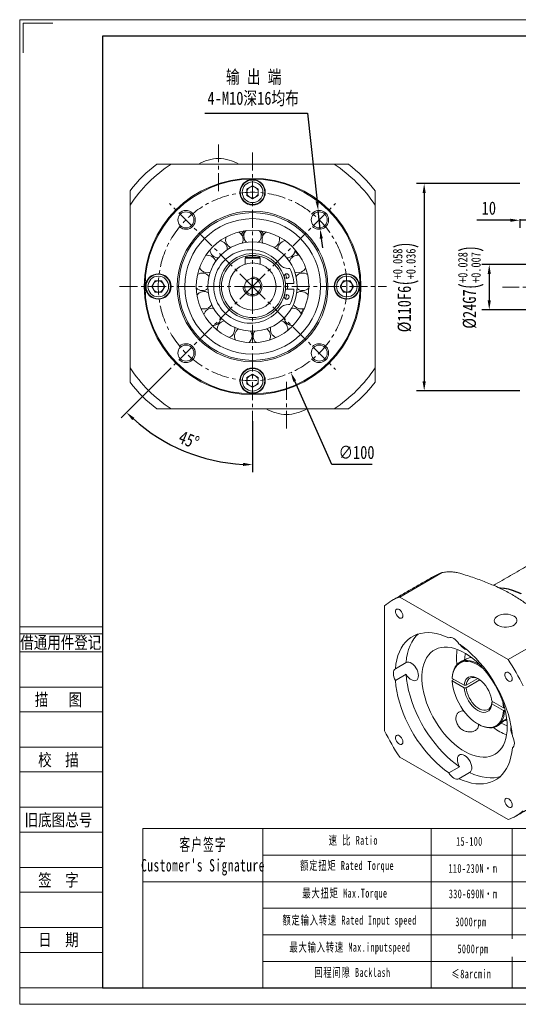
# Model space of a CAD drawing. Header units: millimetres. Extents: x 69 to 808, y 52 to 575.
# Tile 1 of 3: x 69 to 334, y 52 to 575. Entities that reach past the tile are written whole.
import ezdxf
from ezdxf.enums import TextEntityAlignment as Align

# ---------------------------------------------------------------- set-up
doc = ezdxf.new("R2010")
doc.units = ezdxf.units.MM
doc.header["$LTSCALE"] = 1.5
doc.header["$PDSIZE"] = -1
doc.linetypes.add('CENTER', pattern=[10.16, 6.35, -1.27, 1.27, -1.27])
doc.layers.get('0').update_dxf_attribs({"lineweight": 18})
doc.layers.get('Defpoints').update_dxf_attribs({"lineweight": 18})
for name, color, linetype, lineweight in [('2细线层', 4, 'Continuous', 18), ('3中心线层', 1, 'CENTER', 18), ('6文字层', 3, 'Continuous', 18), ('7标注层', 4, 'Continuous', 18), ('SLD-0', 7, 'Continuous', 18)]:
    doc.layers.add(name, color=color, linetype=linetype, lineweight=lineweight)
doc.styles.add('PC_TEXTSTYLE', font='txt', dxfattribs={"width": 0.8})
doc.styles.add('TH_GBDIM', font='txt', dxfattribs={"width": 0.8})
doc.styles.add('宋体', font='txt', dxfattribs={"width": 0.8})
doc.styles.add('标准', font='txt', dxfattribs={"width": 0.667})
doc.dimstyles.new('TH_GBDIM', dxfattribs={"dimscale": 2, "dimtxt": 3.5, "dimasz": 2.5, "dimexe": 2, "dimexo": 0, "dimgap": 1.5, "dimtad": 1, "dimdec": 1, "dimdsep": 46, "dimtxsty": 'TH_GBDIM', "dimcen": 2.5, "dimdle": 5, "dimclrd": 4, "dimclre": 4, "dimclrt": 3, "dimadec": 0, "dimazin": 2, "dimtfac": 0.714286, "dimtdec": 1, "dimtmove": 0, "dimatfit": 3, "dimfxl": 1, "dimtolj": 1, "dimarcsym": 0})

# ---------------------------------------------------------------- blocks, each defined once
blk = doc.blocks.new('*D63')
at = {"layer": '7标注层', "color": 4, "lineweight": -2}
for p, q in [((329.49, 468.6), (311.8, 468.6)), ((334.49, 469.25), (334.49, 464.6)), ((344.49, 468.6), (334.49, 468.6)), ((344.49, 469.25), (344.49, 464.6)), ((349.49, 468.6), (354.49, 468.6))]:
    blk.add_line(p, q, dxfattribs=at)
at = {"layer": '7标注层', "color": 4}
for points in [[(329.49, 467.77), (329.49, 469.44), (334.49, 468.6)], [(349.49, 469.44), (349.49, 467.77), (344.49, 468.6)]]:
    blk.add_solid(points, dxfattribs=at)
at = {"layer": 'Defpoints', "color": 0}
for p in [(334.49, 469.25), (334.49, 468.6), (344.49, 469.25)]:
    blk.add_point(p, dxfattribs=at)
at = {"layer": '7标注层', "color": 3, "insert": (318.14, 475.03), "char_height": 7, "attachment_point": 5, "style": 'TH_GBDIM'}
blk.add_mtext('\\A1;{10}{}{}', dxfattribs=at)
blk = doc.blocks.new('*D64')
at = {"layer": '7标注层', "color": 4, "lineweight": -2}
for p, q in [((334.49, 488.07), (279.84, 488.07)), ((283.84, 483.07), (283.84, 383.07)), ((334.49, 378.07), (279.84, 378.07))]:
    blk.add_line(p, q, dxfattribs=at)
at = {"layer": '7标注层', "color": 4}
for points in [[(284.67, 483.07), (283, 483.07), (283.84, 488.07)], [(283, 383.07), (284.67, 383.07), (283.84, 378.07)]]:
    blk.add_solid(points, dxfattribs=at)
at = {"layer": 'Defpoints', "color": 0}
for p in [(334.49, 488.07), (283.84, 378.07), (334.49, 378.07)]:
    blk.add_point(p, dxfattribs=at)
at = {"layer": '7标注层', "color": 3, "insert": (274.11, 433.07), "char_height": 7, "attachment_point": 5, "rotation": 90, "style": 'TH_GBDIM'}
blk.add_mtext('\\A1;{%%c110}{}{F6\\H0.7143x;{\\H2x;\\W0.5;(}\\S+0.058^ +0.036;{\\H2x;\\W0.5;)}}', dxfattribs=at)
blk = doc.blocks.new('*D73')
at = {"layer": '7标注层', "color": 4, "lineweight": -2}
for p, q in [((167.48, 525.41), (221.88, 525.41)), ((221.88, 525.41), (227.06, 478.75)), ((228.72, 463.84), (227.62, 473.78)), ((229.27, 458.88), (229.83, 453.91))]:
    blk.add_line(p, q, dxfattribs=at)
at = {"layer": '7标注层', "color": 4}
for points in [[(226.24, 478.66), (227.89, 478.85), (227.62, 473.78)], [(230.1, 458.97), (228.45, 458.78), (228.72, 463.84)]]:
    blk.add_solid(points, dxfattribs=at)
at = {"layer": 'Defpoints', "color": 0}
for p in [(227.62, 473.78), (228.72, 463.84)]:
    blk.add_point(p, dxfattribs=at)
at = {"layer": '7标注层', "color": 3, "insert": (193.17, 533.02), "char_height": 7, "attachment_point": 5, "style": 'TH_GBDIM'}
blk.add_mtext('\\A1;{4-M10深16均布}{}{}', dxfattribs=at)
blk = doc.blocks.new('*D74')
at = {"layer": '7标注层', "color": 4, "lineweight": -2}
for p, q in [((192.81, 428.46), (192.81, 438.46)), ((187.81, 433.46), (197.81, 433.46)), ((234.85, 338.94), (215.16, 383.2)), ((256.22, 338.94), (234.85, 338.94))]:
    blk.add_line(p, q, dxfattribs=at)
at = {"layer": '7标注层', "color": 4}
blk.add_solid([(215.92, 383.54), (214.4, 382.87), (213.13, 387.77)], dxfattribs=at)
at = {"layer": 'Defpoints', "color": 0}
for p in [(172.5, 479.14), (213.13, 387.77)]:
    blk.add_point(p, dxfattribs=at)
at = {"layer": '7标注层', "color": 3, "insert": (247.98, 345.36), "char_height": 7, "attachment_point": 5, "style": 'TH_GBDIM'}
blk.add_mtext('\\A1;{∅100}{}{}', dxfattribs=at)
blk = doc.blocks.new('*D76')
at = {"color": 4, "lineweight": -2}
for p, q in [((148.83, 389.47), (123.12, 363.77)), ((192.81, 362), (192.81, 334.9))]:
    blk.add_line(p, q, dxfattribs=at)
blk.add_arc((192.81, 433.46), 94.56, 228.0301, 266.9699, dxfattribs=at)
at = {"color": 4}
for points in [[(130.15, 363.76), (129.01, 362.55), (125.95, 366.6)], [(187.79, 338.2), (187.84, 339.87), (192.81, 338.9)]]:
    blk.add_solid(points, dxfattribs=at)
at = {"layer": 'Defpoints', "color": 0}
for p in [(192.81, 504.59), (192.81, 433.46), (148.83, 389.47), (192.81, 362), (145.54, 351.57)]:
    blk.add_point(p, dxfattribs=at)
at = {"color": 3, "insert": (159.07, 352), "char_height": 7, "attachment_point": 5, "rotation": 337.5, "style": 'TH_GBDIM'}
blk.add_mtext('\\A1;45%%d', dxfattribs=at)
blk = doc.blocks.new('*D82')
at = {"layer": '7标注层', "color": 4, "lineweight": -2}
for p, q in [((344.49, 445.07), (314.35, 445.07)), ((318.35, 440.07), (318.35, 426.07)), ((344.49, 421.07), (314.35, 421.07))]:
    blk.add_line(p, q, dxfattribs=at)
at = {"layer": '7标注层', "color": 4}
for points in [[(319.19, 440.07), (317.52, 440.07), (318.35, 445.07)], [(317.52, 426.07), (319.19, 426.07), (318.35, 421.07)]]:
    blk.add_solid(points, dxfattribs=at)
at = {"layer": 'Defpoints', "color": 0}
for p in [(344.49, 445.07), (318.35, 421.07), (344.49, 421.07)]:
    blk.add_point(p, dxfattribs=at)
at = {"layer": '7标注层', "color": 3, "insert": (308.63, 433.07), "char_height": 7, "attachment_point": 5, "rotation": 90, "style": 'TH_GBDIM'}
blk.add_mtext('\\A1;{%%c24}{}{G7\\H0.7143x;{\\H2x;\\W0.5;(}\\S+0.028^ +0.007;{\\H2x;\\W0.5;)}}', dxfattribs=at)

msp = doc.modelspace()

# ---------------------------------------------------------------- linework, layer by layer
at = {"color": 7, "linetype": 'Continuous', "lineweight": 15}
for p, q in [((189.813904, 485.190928), (192.813902, 486.92298)), ((192.813902, 486.92298), (195.813903, 485.190928)), ((189.813904, 481.726826), (189.813904, 485.190928)), ((192.813902, 479.994774), (189.813904, 481.726826)), ((195.813903, 481.726826), (192.813902, 479.994774)), ((195.813903, 485.190928), (195.813903, 481.726826)), ((179.410038, 452.963939), (179.417544, 453.227366)), ((189.213903, 448.958877), (188.813904, 448.558878)), ((188.813904, 448.558878), (188.813904, 445.301596)), ((196.813903, 448.558878), (188.813904, 448.558878)), ((189.213903, 448.958877), (196.413904, 448.958877)), ((196.413904, 448.958877), (196.813903, 448.558878)), ((196.813903, 448.558878), (196.813903, 445.301596)), ((212.601588, 442.958878), (211.93236, 442.958878)), ((139.349801, 433.458877), (141.081852, 436.458877)), ((141.081852, 436.458877), (144.545955, 436.458877)), ((144.545955, 436.458877), (146.278006, 433.458877)), ((210.249499, 434.958877), (214.71259, 434.958877)), ((239.3498, 433.458877), (241.081852, 436.458877)), ((241.081852, 436.458877), (244.545953, 436.458877)), ((244.545953, 436.458877), (246.278004, 433.458877)), ((141.081852, 430.458877), (139.349801, 433.458877)), ((144.545955, 430.458877), (141.081852, 430.458877)), ((146.278006, 433.458877), (144.545955, 430.458877)), ((214.71259, 431.958877), (210.249499, 431.958877)), ((241.081852, 430.458877), (239.3498, 433.458877)), ((244.545953, 430.458877), (241.081852, 430.458877)), ((246.278004, 433.458877), (244.545953, 430.458877)), ((211.93236, 423.958878), (212.601588, 423.958878)), ((176.39354, 416.415323), (175.884043, 415.967321)), ((176.39354, 416.415323), (175.884043, 415.967321)), ((209.743764, 415.967321), (209.234267, 416.415323)), ((211.491669, 410.195841), (211.520963, 410.715569)), ((189.813904, 385.190927), (192.813902, 386.922978)), ((192.813902, 386.922978), (195.813903, 385.190927)), ((189.813904, 381.726828), (189.813904, 385.190927)), ((192.813902, 379.994777), (189.813904, 381.726828)), ((195.813903, 381.726828), (192.813902, 379.994777)), ((195.813903, 385.190927), (195.813903, 381.726828)), ((270.867006, 268.627324), (293.404234, 281.637789)), ((328.347437, 235.444578), (270.867006, 268.627324)), ((262.83767, 263.990582), (262.83767, 197.614302)), ((350.884666, 248.455043), (328.347437, 235.444578)), ((308.443214, 236.686499), (308.537141, 236.806459)), ((274.267695, 233.839107), (268.610842, 230.573476)), ((268.610842, 224.365845), (274.267695, 227.631476)), ((298.77024, 224.427683), (299.618951, 224.917634)), ((305.003019, 221.809478), (298.77048, 225.407446)), ((306.136213, 221.808427), (312.336242, 225.387627)), ((298.77048, 224.100981), (305.003019, 220.503012)), ((313.41211, 224.702247), (306.136213, 220.501961)), ((319.665441, 212.691704), (320.231309, 213.018372)), ((325.899799, 209.746023), (319.667262, 213.34399)), ((319.667262, 212.037525), (325.899799, 208.439558)), ((325.549559, 202.762444), (327.621574, 203.958593)), ((326.756168, 208.607088), (326.465726, 208.439419)), ((270.867006, 183.707083), (328.347437, 150.524336)), ((302.576238, 178.599643), (296.919385, 175.334011)), ((302.295059, 172.2307), (307.951912, 175.496332))]:
    msp.add_line(p, q, dxfattribs=at)
for p, q in [((198.308219, 145.730015), (198.308219, 61.256247)), ((287.472565, 145.730015), (287.472565, 61.256247))]:
    msp.add_line(p, q)
at = {"color": 7, "linetype": 'Continuous', "lineweight": 15, "flags": 128}
for points in [[(165.743658, 421.712192), (165.729051, 421.437069), (165.735007, 420.938445)], [(209.743764, 415.967321), (209.36887, 416.287959), (209.234267, 416.415323)], [(323.336928, 273.611617), (324.278819, 273.585832), (326.423996, 273.373528), (328.627096, 272.948447), (330.876894, 272.312763), (333.161924, 271.469713), (335.470543, 270.423588)], [(323.629445, 273.437664), (323.995975, 273.42255), (326.141152, 273.210246), (328.344253, 272.785165), (330.594051, 272.149481), (332.879081, 271.306431), (335.1877, 270.260306)], [(272.530552, 258.694989), (272.445104, 259.398966), (272.196352, 260.139047), (271.806399, 260.849474), (271.309893, 261.467122), (270.750952, 261.93711), (270.17924, 262.21768), (269.645557, 262.283895), (269.197321, 262.129879), (268.874361, 261.769315), (268.705373, 261.23424), (268.705373, 260.572197), (268.874361, 259.842013), (269.197321, 259.108564), (269.645557, 258.437026), (270.17924, 257.887067), (270.750952, 257.507549), (271.309893, 257.332197), (271.806399, 257.376592), (272.196352, 257.636791), (272.445104, 258.089668), (272.530552, 258.694989)], [(322.800321, 258.567214), (322.033132, 258.024053), (321.471044, 257.402858), (321.137074, 256.72906), (321.044889, 256.030245), (321.198265, 255.335022), (321.590926, 254.671853), (322.206791, 254.067889), (323.020653, 253.547857), (323.999189, 253.133048), (325.102336, 252.840443), (326.284931, 252.682017), (327.49856, 252.664264), (328.693541, 252.787906), (329.820944, 253.047881), (330.834615, 253.433549), (331.693056, 253.929116), (332.361124, 254.514296), (332.811463, 255.165132), (333.025638, 255.854979), (332.994886, 256.555592), (332.720459, 257.238291), (332.213595, 257.875124), (331.495044, 258.440019), (330.594225, 258.909852), (329.548018, 259.265384), (328.39925, 259.492062), (327.194959, 259.580605), (325.984445, 259.527387), (324.817266, 259.334591), (323.741207, 259.010104), (322.800321, 258.567214)], [(296.919385, 246.92096), (294.648357, 247.907042), (292.404156, 248.685754), (290.198922, 249.252889), (288.044587, 249.605376), (285.952804, 249.741307), (283.934889, 249.659949), (282.00176, 249.361739), (280.163874, 248.848295), (278.431174, 248.122391), (276.813034, 247.187953), (275.318207, 246.050041), (273.954781, 244.714807), (272.730131, 243.189476), (271.650883, 241.4823), (270.722875, 239.602514), (269.951128, 237.560286), (269.339816, 235.366667), (268.892248, 233.033522), (268.610842, 230.573476)], [(280.619967, 248.998609), (279.611634, 247.980439), (278.386984, 246.455108), (277.307736, 244.747931), (276.379728, 242.868146), (275.607981, 240.825918), (274.996669, 238.632299), (274.549101, 236.299154), (274.267695, 233.839107)], [(302.295059, 243.817649), (301.717883, 244.693456), (301.06052, 245.475955), (300.347941, 246.135416), (299.607222, 246.646783), (298.866502, 246.990633), (298.153924, 247.153897), (297.496559, 247.130375), (296.919385, 246.92096)], [(327.891493, 199.778932), (327.80773, 202.073488), (327.557062, 204.447766), (327.141344, 206.884188), (326.563654, 209.364716), (325.828269, 211.870985), (324.940636, 214.384438), (323.907324, 216.886468), (322.735985, 219.358548), (321.435287, 221.782382), (320.014866, 224.140017), (318.485233, 226.414003), (316.857717, 228.587501), (315.144364, 230.644423), (313.357862, 232.569537), (311.511436, 234.348593), (309.618757, 235.968414), (307.693838, 237.417015), (305.750928, 238.683666), (303.804415, 239.758989), (301.868709, 240.635025), (299.95814, 241.305287), (298.086855, 241.764813), (296.268708, 242.0102), (294.517159, 242.039632), (292.845176, 241.852893), (291.265139, 241.451362), (289.788745, 240.838013), (288.426925, 240.017388), (287.189761, 238.995561), (286.086413, 237.780099), (285.12505, 236.38), (284.312789, 234.805629), (283.655644, 233.068644), (283.15848, 231.181904), (282.824978, 229.159378), (282.657609, 227.016039), (282.657609, 224.767757), (282.824978, 222.431177), (283.15848, 220.023598), (283.655644, 217.562844), (284.312789, 215.067136), (285.12505, 212.554949), (286.086413, 210.044884), (287.189761, 207.555522), (288.426925, 205.105297), (289.788745, 202.712347), (291.265139, 200.39439), (292.845176, 198.168588), (294.517159, 196.051416), (296.268708, 194.058554), (298.086855, 192.204752), (299.95814, 190.50374), (301.868709, 188.968108), (303.804415, 187.609223), (305.750928, 186.437152), (307.693838, 185.460567), (309.618757, 184.6867), (311.511436, 184.121284), (313.357862, 183.768499), (315.144364, 183.630962), (316.857717, 183.70969), (318.485233, 184.004098), (320.014866, 184.512008), (321.435287, 185.22966), (322.735985, 186.151739), (323.907324, 187.271421), (324.940636, 188.580413), (325.828269, 190.069026), (326.563654, 191.726238), (327.141344, 193.53978), (327.557062, 195.496225), (327.80773, 197.581087), (327.891493, 199.778932)], [(330.6036, 194.785818), (330.322198, 197.570767), (329.874628, 200.420664), (329.263313, 203.32009), (328.491567, 206.253358), (327.563561, 209.204598), (326.48431, 212.157849), (325.259662, 215.09713), (323.896237, 218.006541), (322.40141, 220.870343), (320.783269, 223.673047), (319.050569, 226.399484), (317.212684, 229.034905), (315.279554, 231.565059), (313.261641, 233.976251), (311.169857, 236.255442), (309.015521, 238.390298), (306.810288, 240.369271), (304.566086, 242.181658), (302.295059, 243.817649)], [(268.610842, 230.573476), (268.140953, 230.178236), (267.791956, 229.620608), (267.577108, 228.921778), (267.504573, 228.108295), (267.577108, 227.211066), (267.791956, 226.264178), (268.140953, 225.303607), (268.610842, 224.365845)], [(274.267695, 233.839107), (274.902325, 234.068513), (275.632271, 234.073156), (276.42404, 233.852826), (277.241309, 233.417629), (278.046579, 232.787533), (278.802906, 231.991447), (279.475589, 231.065895), (280.033764, 230.053343), (280.451824, 229.000245), (280.710587, 227.954918), (280.79818, 226.965323), (280.710587, 226.076861), (280.451824, 225.330295), (280.033764, 224.759879), (279.475589, 224.391782), (278.802906, 224.242893), (278.046579, 224.320044), (277.241309, 224.619693), (276.42404, 225.128095), (275.632271, 225.821922), (274.902325, 226.669342), (274.267695, 227.631476)], [(298.77024, 225.734148), (298.914546, 227.391006), (299.222347, 228.924925), (299.689972, 230.317602), (300.311841, 231.552423), (301.080534, 232.614654), (301.986881, 233.491622), (303.020067, 234.172864), (304.167766, 234.650252), (305.416284, 234.91809), (306.750727, 234.973184), (308.155171, 234.814874), (309.612861, 234.445051), (311.106405, 233.868127), (312.617984, 233.090983), (313.170953, 232.759017)], [(315.158147, 230.628731), (314.630724, 231.050136), (313.103617, 232.132317), (311.566662, 233.019582), (310.039556, 233.700561), (308.54187, 234.166527), (307.092798, 234.411508), (305.710911, 234.432364), (304.41392, 234.228826), (303.218447, 233.803506), (302.139813, 233.161852), (301.191841, 232.31209), (300.386681, 231.265108), (299.734651, 230.034325), (299.244108, 228.635516), (298.921339, 227.086606), (298.77048, 225.407446)], [(274.267695, 227.631476), (274.549101, 224.846525), (274.996669, 221.996629), (275.607981, 219.097204), (276.379728, 216.163937), (277.307736, 213.212695), (278.386984, 210.259445), (279.611634, 207.320164), (280.97506, 204.410753), (282.469887, 201.546948), (284.088027, 198.744248), (285.820727, 196.017811), (287.658613, 193.382389), (289.591742, 190.852236), (291.609657, 188.441043), (293.70144, 186.161852), (295.855775, 184.026996), (298.061009, 182.048021), (300.30521, 180.235637), (302.576238, 178.599643)], [(305.003019, 221.809478), (305.168861, 222.966544), (305.494315, 223.989014), (305.972135, 224.854116), (306.591677, 225.54258), (307.339141, 226.039072), (308.197882, 226.332536), (309.14877, 226.416433), (310.170628, 226.288896), (311.240696, 225.952765), (312.33514, 225.415526), (313.429584, 224.689146), (314.499652, 223.789804), (315.521509, 222.737529), (316.472398, 221.555759), (317.331138, 220.270815), (318.078603, 218.911318), (318.698146, 217.507546), (319.175965, 216.090766), (319.501421, 214.692533), (319.667262, 213.34399)], [(312.624792, 225.241725), (312.36997, 225.371308), (311.321244, 225.785555), (310.311158, 225.991003), (309.364422, 225.982626), (308.504196, 225.760627), (307.751522, 225.330439), (307.124813, 224.702585), (306.6394, 223.892423), (306.307158, 222.919772), (306.136213, 221.808427)], [(330.530551, 225.212303), (330.445103, 225.916279), (330.196352, 226.65636), (329.806397, 227.366788), (329.309894, 227.984434), (328.750951, 228.454423), (328.179242, 228.734992), (327.645557, 228.801208), (327.197321, 228.647192), (326.874363, 228.286627), (326.705375, 227.751552), (326.705375, 227.089508), (326.874363, 226.359324), (327.197321, 225.625876), (327.645557, 224.954339), (328.179242, 224.404378), (328.750951, 224.024862), (329.309894, 223.849509), (329.806397, 223.893906), (330.196352, 224.154104), (330.445103, 224.606981), (330.530551, 225.212303)], [(268.610842, 224.365845), (268.892248, 221.580894), (269.339816, 218.730997), (269.951128, 215.831572), (270.722875, 212.898306), (271.650883, 209.947063), (272.730131, 206.993814), (273.954781, 204.054532), (275.318207, 201.145121), (276.813034, 198.281317), (278.431174, 195.478616), (280.163874, 192.752179), (282.00176, 190.116757), (283.934889, 187.586604), (285.952804, 185.175411), (288.044587, 182.896221), (290.198922, 180.761365), (292.404156, 178.782389), (294.648357, 176.970005), (296.919385, 175.334011)], [(298.77048, 224.100981), (298.921339, 222.247643), (299.244108, 220.326071), (299.734651, 218.360893), (300.386681, 216.377293), (301.191841, 214.400693), (302.139813, 212.456425), (303.218447, 210.569407), (304.41392, 208.763823), (305.710911, 207.062813), (307.092798, 205.488175), (308.54187, 204.060092), (310.039556, 202.796867), (311.566662, 201.714687), (313.103617, 200.827421), (314.630724, 200.146442), (316.12841, 199.680476), (317.577482, 199.435496), (318.959368, 199.414641), (320.256359, 199.618178), (321.451833, 200.043497), (322.530468, 200.68515), (323.478439, 201.534914), (324.2836, 202.581895), (324.935629, 203.812678), (325.426172, 205.211488), (325.748941, 206.760398), (325.899799, 208.439558)], [(319.667262, 212.037525), (319.501421, 210.880459), (319.175965, 209.857989), (318.698146, 208.992887), (318.078603, 208.304424), (317.331138, 207.807931), (316.472398, 207.514468), (315.521509, 207.43057), (314.499652, 207.558108), (313.429584, 207.894239), (312.33514, 208.431477), (311.240696, 209.157857), (310.170628, 210.0572), (309.14877, 211.109475), (308.197882, 212.291245), (307.339141, 213.576188), (306.591677, 214.935686), (305.972135, 216.339457), (305.494315, 217.756237), (305.168861, 219.15447), (305.003019, 220.503012)], [(306.136213, 220.501961), (306.307158, 219.193247), (306.6394, 217.836997), (307.124813, 216.46639), (307.751522, 215.114952), (308.504196, 213.815746), (309.364422, 212.600551), (310.311158, 211.499096), (311.321244, 210.538323), (312.36997, 209.741737), (313.431683, 209.128823), (314.48041, 208.714575), (315.490495, 208.509128), (316.437231, 208.517506), (317.297458, 208.739504), (318.050131, 209.169692), (318.67684, 209.797547), (319.162252, 210.607708), (319.494496, 211.580359), (319.665441, 212.691704)], [(325.899799, 209.746023), (325.748941, 211.599361), (325.615306, 212.514437)], [(326.465726, 208.439419), (326.321421, 206.782561), (326.013619, 205.248643), (325.545995, 203.855965), (324.924127, 202.621144), (324.155434, 201.558913), (323.249087, 200.681945), (322.215899, 200.000703), (321.0682, 199.523316), (319.819682, 199.255477), (318.48524, 199.200383), (317.080796, 199.358693), (315.623107, 199.728516), (314.129562, 200.30544), (312.617984, 201.082583), (312.615731, 201.083884)], [(324.656952, 201.674682), (326.265276, 200.930367), (327.886142, 200.350137)], [(272.530552, 191.71873), (272.445104, 192.422706), (272.196352, 193.162788), (271.806399, 193.873215), (271.309893, 194.490863), (270.750952, 194.960851), (270.17924, 195.241421), (269.645557, 195.307636), (269.197321, 195.15362), (268.874361, 194.793056), (268.705373, 194.257981), (268.705373, 193.595938), (268.874361, 192.865754), (269.197321, 192.132305), (269.645557, 191.460767), (270.17924, 190.910807), (270.750952, 190.53129), (271.309893, 190.355938), (271.806399, 190.400333), (272.196352, 190.660532), (272.445104, 191.113408), (272.530552, 191.71873)], [(330.6036, 188.578187), (331.073491, 188.973425), (331.422488, 189.531054), (331.637336, 190.229884), (331.709871, 191.043366), (331.637336, 191.940595), (331.422488, 192.887483), (331.073491, 193.848055), (330.6036, 194.785818)], [(302.295059, 172.2307), (304.566086, 171.244621), (306.810288, 170.465906), (309.015521, 169.898774), (311.169857, 169.546286), (313.261641, 169.410355), (315.279554, 169.491714), (317.212684, 169.789923), (319.050569, 170.303368), (320.783269, 171.029272), (322.40141, 171.963707), (323.896237, 173.101621), (325.259662, 174.436854), (326.48431, 175.962187), (327.563561, 177.669362), (328.491567, 179.54915), (329.263313, 181.591377), (329.874628, 183.784994), (330.322198, 186.118138), (330.6036, 188.578187)], [(302.576238, 178.599643), (302.060314, 179.630327), (301.691379, 180.686223), (301.48636, 181.718882), (301.454663, 182.680933), (301.597743, 183.528232), (301.909034, 184.221906), (302.374255, 184.730129), (302.972062, 185.029583), (303.675026, 185.10653), (304.450896, 184.957439), (305.264075, 184.589151), (306.077253, 184.018563), (306.853124, 183.271853), (307.556088, 182.383281), (308.153894, 181.393614), (308.619115, 180.348259), (308.930406, 179.295175), (309.073486, 178.28268), (309.04179, 177.357226), (308.836771, 176.561276), (308.467836, 175.931343), (307.951912, 175.496332)], [(296.919385, 175.334011), (297.496559, 174.458205), (298.153924, 173.675707), (298.866502, 173.016247), (299.607222, 172.504877), (300.347941, 172.16103), (301.06052, 171.997765), (301.717883, 172.021286), (302.295059, 172.2307)], [(307.951912, 175.496332), (310.222939, 174.510253), (312.467141, 173.731538), (314.672374, 173.164405), (316.82671, 172.811918), (318.918494, 172.675987), (320.936407, 172.757346), (322.869538, 173.055555), (324.251328, 173.418683)], [(330.530551, 158.236044), (330.445103, 158.94002), (330.196352, 159.680101), (329.806397, 160.390529), (329.309894, 161.008175), (328.750951, 161.478164), (328.179242, 161.758732), (327.645557, 161.824948), (327.197321, 161.670933), (326.874363, 161.310368), (326.705375, 160.775292), (326.705375, 160.113249), (326.874363, 159.383065), (327.197321, 158.649617), (327.645557, 157.978079), (328.179242, 157.428119), (328.750951, 157.048603), (329.309894, 156.87325), (329.806397, 156.917647), (330.196352, 157.177845), (330.445103, 157.630722), (330.530551, 158.236044)]]:
    msp.add_lwpolyline(points, dxfattribs=at)
at = {"color": 7, "linetype": 'Continuous', "lineweight": 15}
for centre, radius in [((192.813903, 433.458877), 57.5), ((192.813903, 433.458877), 57), ((192.813903, 483.458877), 6.75), ((192.813903, 483.458877), 6.5), ((192.813903, 483.458877), 5.5), ((192.813903, 433.458877), 40), ((157.458564, 468.814216), 4.25), ((192.813903, 433.458877), 39.2), ((228.169242, 468.814216), 4.25), ((192.813903, 433.458877), 36), ((192.813903, 433.458877), 29.833333), ((192.813903, 433.458877), 23.666667), ((192.813903, 433.458877), 17.5), ((192.813903, 433.458877), 16.5), ((192.813903, 433.458877), 12.5), ((142.813903, 433.458877), 6.75), ((142.813903, 433.458877), 6.5), ((210.895938, 438.958877), 1.25), ((242.813903, 433.458877), 6.75), ((242.813903, 433.458877), 6.5), ((142.813903, 433.458877), 5.5), ((192.813903, 433.458877), 4.25), ((242.813903, 433.458877), 5.5), ((210.895938, 427.958877), 1.25), ((157.458564, 398.103538), 4.25), ((228.169242, 398.103538), 4.25), ((192.813903, 383.458877), 6.75), ((192.813903, 383.458877), 6.5), ((192.813903, 383.458877), 5.5)]:
    msp.add_circle(centre, radius, dxfattribs=at)
for centre, radius, start, end in [((192.813903, 433.458877), 78.049891, 123.61248316, 146.38751684), ((192.813903, 433.458877), 82.5, 128.01227954, 141.98772046), ((175.989327, 476.486525), 25, 92.69486663, 118.49075525), ((173.638479, 476.486525), 25, 61.50924475, 87.30513337), ((192.813903, 433.458877), 78.049891, 33.61248316, 56.38751684), ((192.813903, 433.458877), 82.5, 38.01227954, 51.98772046), ((192.813903, 483.458877), 3, 120, 180), ((192.813903, 483.458877), 3, 60, 120), ((192.813903, 483.458877), 3, 360, 60), ((192.813903, 483.458877), 3, 180, 240), ((192.813903, 483.458877), 3, 240, 300), ((192.813903, 483.458877), 3, 300, 360), ((183.150688, 458.40251), 4.625, 0, 59.3933343), ((192.813903, 457.858877), 6.7565, 130.95316005, 151.16617437), ((192.813903, 457.858877), 6.7565, 130.95316005, 151.16617437), ((192.813903, 457.858877), 5.9565, 135.53033061, 155.94818509), ((192.813903, 460.208877), 4.625, 141.78313629, 225.61809957), ((192.813903, 460.208877), 4.625, 314.38190043, 0), ((192.813903, 460.208877), 4.625, 0, 38.21686371), ((192.813903, 457.858877), 5.9565, 24.05181491, 44.46966939), ((192.813903, 457.858877), 6.7565, 28.83382563, 49.04683995), ((192.813903, 457.858877), 6.7565, 28.83382563, 49.04683995), ((202.477117, 458.40251), 4.625, 120.6066657, 204.44162898), ((174.792544, 453.227366), 4.625, 0, 80.56980489), ((183.150688, 458.40251), 4.625, 162.95960688, 246.79457016), ((183.150688, 458.40251), 4.625, 335.55837102, 0), ((202.477117, 458.40251), 4.625, 293.20542984, 0), ((210.835261, 453.227366), 4.625, 99.43019511, 183.2651584), ((202.477117, 458.40251), 4.625, 0, 17.04039312), ((168.868285, 445.382378), 4.625, 17.91131219, 101.74627548), ((174.792544, 453.227366), 4.625, 184.13607746, 267.97104075), ((191.683903, 433.458877), 19.5, 37.43371061, 322.56628939), ((210.835261, 453.227366), 4.625, 272.02895925, 355.86392254), ((216.759521, 445.382378), 4.625, 78.25372452, 162.08868781), ((192.813903, 433.458877), 29.36, 34.28283544, 39.83481162), ((211.93236, 448.958877), 6, 217.43371061, 270), ((166.178014, 435.927056), 4.625, 39.08778278, 122.92274606), ((168.868285, 445.382378), 4.625, 205.31254805, 289.14751134), ((192.813903, 433.458877), 18.6, 13.20930546, 20.62699636), ((192.813903, 433.458877), 21.95, 3.91848303, 25.64550269), ((216.759521, 445.382378), 4.625, 250.85248866, 334.68745195), ((219.449792, 435.927056), 4.625, 57.07725394, 140.91221722), ((142.813903, 433.458877), 3, 150, 210), ((142.813903, 433.458877), 3, 90, 150), ((142.813903, 433.458877), 3, 30, 90), ((142.813903, 433.458877), 3, 330, 30), ((192.813903, 433.458877), 18.6, 355.37434942, 4.62565058), ((242.813903, 433.458877), 3, 150, 210), ((242.813903, 433.458877), 3, 90, 150), ((242.813903, 433.458877), 3, 30, 90), ((242.813903, 433.458877), 3, 330, 30), ((142.813903, 433.458877), 3, 210, 270), ((142.813903, 433.458877), 3, 270, 330), ((166.178014, 435.927056), 4.625, 226.48901864, 310.32398193), ((167.085067, 426.138392), 4.625, 60.26425337, 144.09921665), ((192.813903, 433.458877), 18.6, 339.37300364, 346.79069454), ((192.813903, 433.458877), 21.95, 334.35449731, 356.08151697), ((218.542739, 426.138392), 4.625, 35.90078335, 119.73574663), ((219.449792, 435.927056), 4.625, 229.67601807, 313.51098136), ((242.813903, 433.458877), 3, 210, 270), ((242.813903, 433.458877), 3, 270, 330), ((167.085067, 426.138392), 4.625, 247.66548923, 331.50045251), ((211.93236, 417.958877), 6, 90, 142.56628939), ((218.542739, 426.138392), 4.625, 208.49954749, 292.33451077), ((171.466942, 417.338401), 4.625, 81.44072396, 165.27568724), ((214.160864, 417.338401), 4.625, 14.72431276, 98.55927604), ((192.813903, 433.458877), 29.36, 330.75342367, 336.30539986), ((171.466942, 417.338401), 4.625, 268.84195982, 352.6769231), ((178.731842, 410.715569), 4.625, 102.61719454, 186.45215783), ((206.895963, 410.715569), 4.625, 0, 77.38280546), ((214.160864, 417.338401), 4.625, 187.3230769, 271.15804018), ((178.731842, 410.715569), 4.625, 290.01843041, 0), ((178.731842, 410.715569), 4.625, 0, 13.85339369), ((187.898603, 407.164347), 4.625, 123.79366513, 207.62862842), ((187.898603, 407.164347), 4.625, 0, 35.02986428), ((197.729202, 407.164347), 4.625, 144.97013572, 228.80509901), ((197.729202, 407.164347), 4.625, 0, 56.20633487), ((206.895963, 410.715569), 4.625, 166.14660631, 249.98156959), ((187.898603, 407.164347), 4.625, 311.19490099, 0), ((197.729202, 407.164347), 4.625, 332.37137158, 0), ((192.813903, 433.458877), 78.049891, 213.61248316, 236.38751684), ((192.813903, 433.458877), 78.049891, 303.61248316, 326.38751684), ((192.813903, 433.458877), 82.5, 218.01227954, 231.98772046), ((192.813903, 383.458877), 3, 120, 180), ((192.813903, 383.458877), 3, 180, 240), ((192.813903, 383.458877), 3, 60, 120), ((192.813903, 383.458877), 3, 0, 60), ((192.813903, 383.458877), 3, 300, 0), ((192.813903, 433.458877), 82.5, 308.01227954, 321.98772046), ((192.813903, 383.458877), 3, 240, 300), ((211.989327, 390.43123), 25, 241.50924475, 267.30513337), ((209.638479, 390.43123), 25, 272.69486663, 298.49075525), ((300.281585, 260.430753), 22.294311, 107.96765536, 119.96231088), ((277.705475, 247.514835), 22.192384, 107.94746891, 132.06326983), ((330.792082, 236.357599), 29.769096, 171.35503297, 186.8820565), ((308.232809, 246.577667), 6.204543, 210.83799516, 253.98719364), ((324.673499, 234.363299), 19.399756, 167.14827115, 176.94751729), ((233.898925, 171.643215), 113.978662, 25.96040246, 34.03960637), ((338.132669, 222.718015), 29.2359, 232.97007909, 248.78207437), ((319.670301, 206.678226), 7.063924, 304.27885115, 326.33505842), ((335.964839, 198.547326), 6.205897, 166.03216776, 209.14306205), ((365.315753, 247.508567), 113.978925, 205.960405, 214.03959081), ((321.508958, 171.636839), 22.192399, 287.94748159, 312.06327017)]:
    msp.add_arc(centre, radius, start, end, dxfattribs=at)
at = {"color": 4}
for centre, start, end in [((157.458564, 468.814216), 227.86598398, 135), ((228.169242, 468.814216), 225, 143.51602367), ((192.813903, 433.458877), 180, 90), ((157.458564, 398.103538), 225, 132.13401602), ((228.169242, 398.103538), 216.48398626, 135)]:
    msp.add_arc(centre, 5, start, end, dxfattribs=at)
at = {"color": 7, "linetype": 'Continuous', "lineweight": 15}
for points, knots in [([(149.607589, 498.458874), (149.05872, 498.458874), (147.956742, 498.458874), (146.168924, 498.458874), (144.303141, 498.458874), (142.837004, 498.458874), (142.218466, 498.458874), (142.0079, 498.458874)], [0, 0, 0, 0, 0.17326973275, 0.34787787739, 0.60158652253, 0.86436943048, 1, 1, 1, 1]), ([(149.607589, 498.458874), (151.792065, 498.458874), (156.161569, 498.458874), (162.799766, 498.458874), (169.543836, 498.458874), (176.3988, 498.458874), (183.350126, 498.458874), (190.245124, 498.458874), (197.058493, 498.458874), (203.765973, 498.458874), (210.494717, 498.458874), (217.225333, 498.458874), (223.946876, 498.458874), (230.213157, 498.458874), (234.213443, 498.458874), (236.020216, 498.458874)], [0, 0, 0, 0, 0.077900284, 0.1558202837, 0.2336995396, 0.3130839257, 0.392521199, 0.4718822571, 0.5481480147, 0.6244833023, 0.7007624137, 0.7789960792, 0.8572809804, 0.9355393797, 1, 1, 1, 1]), ([(243.619907, 498.458874), (243.400085, 498.458874), (242.956457, 498.458874), (241.872547, 498.458874), (240.326382, 498.458874), (238.281281, 498.458874), (236.768984, 498.458874), (236.020216, 498.458874)], [0, 0, 0, 0, 0.1414896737, 0.2855439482, 0.5208486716, 0.7627626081, 1, 1, 1, 1]), ([(127.813903, 484.264881), (127.813903, 484.045059), (127.813903, 483.60143), (127.813903, 482.517523), (127.813903, 480.971356), (127.813903, 478.926256), (127.813903, 477.41396), (127.813903, 476.665192)], [0, 0, 0, 0, 0.1414896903, 0.2855438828, 0.5208487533, 0.7627625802, 1, 1, 1, 1]), ([(257.813902, 476.665192), (257.813902, 477.214062), (257.813902, 478.316041), (257.813902, 480.103853), (257.813902, 481.969635), (257.813902, 483.435777), (257.813902, 484.054314), (257.813902, 484.264881)], [0, 0, 0, 0, 0.173270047, 0.3478776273, 0.6015862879, 0.8643694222, 1, 1, 1, 1]), ([(127.813903, 390.252565), (127.813903, 392.059333), (127.813903, 396.008345), (127.813903, 402.170044), (127.813903, 408.732154), (127.813903, 415.406184), (127.813903, 422.185734), (127.813903, 429.053125), (127.813903, 435.925803), (127.813903, 442.777784), (127.813903, 449.586188), (127.813903, 456.396341), (127.813903, 463.191292), (127.813903, 469.972166), (127.813903, 474.434379), (127.813903, 476.665192)], [0, 0, 0, 0, 0.064460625, 0.1408900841, 0.2173441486, 0.2937511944, 0.3718581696, 0.4500248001, 0.5281167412, 0.6058331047, 0.6836210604, 0.7613586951, 0.8408834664, 0.9204522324, 1, 1, 1, 1]), ([(257.813902, 476.665192), (257.813902, 474.480716), (257.813902, 470.111212), (257.813902, 463.473014), (257.813902, 456.728945), (257.813902, 449.87398), (257.813902, 442.922655), (257.813902, 436.027657), (257.813902, 429.214287), (257.813902, 422.506807), (257.813902, 415.778063), (257.813902, 409.047447), (257.813902, 402.325904), (257.813902, 396.059624), (257.813902, 392.059338), (257.813902, 390.252565)], [0, 0, 0, 0, 0.077900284, 0.1558202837, 0.2336995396, 0.3130839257, 0.392521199, 0.4718822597, 0.5481480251, 0.6244833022, 0.7007624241, 0.7789960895, 0.8572809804, 0.9355393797, 1, 1, 1, 1]), ([(127.813903, 390.252565), (127.813903, 389.703694), (127.813903, 388.601715), (127.813903, 386.8139), (127.813903, 384.948118), (127.813903, 383.481974), (127.813903, 382.863441), (127.813903, 382.652875)], [0, 0, 0, 0, 0.1732700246, 0.3478778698, 0.6015864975, 0.8643695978, 1, 1, 1, 1]), ([(257.813902, 382.652875), (257.813902, 382.872696), (257.813902, 383.316321), (257.813902, 384.400234), (257.813902, 385.946396), (257.813902, 387.9915), (257.813902, 389.503796), (257.813902, 390.252565)], [0, 0, 0, 0, 0.14148952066, 0.28554390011, 0.52084851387, 0.76276259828, 1, 1, 1, 1]), ([(142.0079, 368.458879), (142.227722, 368.458879), (142.67135, 368.458879), (143.755257, 368.458879), (145.301425, 368.458879), (147.346524, 368.458879), (148.85882, 368.458879), (149.607589, 368.458879)], [0, 0, 0, 0, 0.1414896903, 0.2855438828, 0.5208487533, 0.7627625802, 1, 1, 1, 1]), ([(236.020216, 368.458879), (234.213447, 368.458879), (230.264436, 368.458879), (224.102737, 368.458879), (217.540626, 368.458879), (210.866596, 368.458879), (204.087046, 368.458879), (197.219655, 368.458879), (190.346977, 368.458879), (183.494995, 368.458879), (176.686592, 368.458879), (169.87644, 368.458879), (163.081489, 368.458879), (156.300615, 368.458879), (151.838401, 368.458879), (149.607589, 368.458879)], [0, 0, 0, 0, 0.0644606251, 0.1408900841, 0.2173441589, 0.2937512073, 0.3718581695, 0.4500248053, 0.5281167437, 0.6058331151, 0.6836210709, 0.7613586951, 0.8408834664, 0.9204522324, 1, 1, 1, 1]), ([(236.020216, 368.458879), (236.569087, 368.458879), (237.671065, 368.458879), (239.458879, 368.458879), (241.324661, 368.458879), (242.790803, 368.458879), (243.40934, 368.458879), (243.619907, 368.458879)], [0, 0, 0, 0, 0.17327002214, 0.34787772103, 0.60158634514, 0.86436944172, 1, 1, 1, 1]), ([(293.404234, 281.637789), (294.189408, 281.776072), (295.623011, 282.028556), (297.826427, 282.033977), (299.861592, 281.880129), (301.178088, 281.651479), (301.829911, 281.53827)], [0, 0, 0, 0, 0.2851027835, 0.5205528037, 0.762616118, 1, 1, 1, 1]), ([(350.712275, 253.319082), (349.422453, 254.717865), (346.843144, 257.515067), (342.443267, 261.572812), (337.528045, 265.465409), (332.086771, 269.077353), (326.16443, 272.335671), (319.812638, 275.274443), (313.013976, 277.928806), (306.95144, 279.985467), (303.170212, 281.131902), (301.829911, 281.53827)], [0, 0, 0, 0, 0.1168698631, 0.2337093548, 0.3528120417, 0.4718810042, 0.5863058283, 0.7007499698, 0.8181228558, 0.9355315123, 1, 1, 1, 1]), ([(308.59312, 236.676314), (308.525676, 236.644263), (308.049263, 236.417864), (307.012009, 236.019563), (305.517782, 235.431058), (304.373691, 234.956657), (303.858623, 234.647094), (303.720392, 234.564016)], [0, 0, 0, 0, 0.0387904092, 0.2740080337, 0.5251548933, 0.872563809, 1, 1, 1, 1]), ([(306.136213, 221.808427), (305.840291, 221.808715), (305.462559, 221.809083), (305.084828, 221.809407), (305.003019, 221.809478)], [0, 0, 0, 0, 0.7834200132, 1, 1, 1, 1]), ([(319.665441, 212.691704), (319.665941, 212.520872), (319.666578, 212.302812), (319.66714, 212.084752), (319.667262, 212.037525)], [0, 0, 0, 0, 0.7834197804, 1, 1, 1, 1]), ([(310.920927, 197.751919), (310.414772, 197.524198), (309.402578, 197.068808), (307.487694, 196.979769), (305.536871, 197.392242), (303.693338, 198.352919), (302.12563, 199.838948), (301.200686, 201.457079), (300.772443, 202.920969), (300.613208, 204.338851), (300.834857, 205.851891), (301.628555, 207.226573), (302.790953, 208.002762), (303.980529, 208.255598), (304.724652, 208.12202), (304.995267, 208.073442)], [0, 0, 0, 0, 0.084475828, 0.1689324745, 0.253978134, 0.34154936, 0.4347207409, 0.5370010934, 0.5932532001, 0.6494837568, 0.7425101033, 0.8176886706, 0.8932175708, 0.9611665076, 1, 1, 1, 1]), ([(312.552787, 201.120234), (312.606728, 200.872305), (312.778012, 200.085016), (312.305709, 198.942325), (311.543466, 198.128144), (311.003433, 197.801781), (310.920927, 197.751919)], [0, 0, 0, 0, 0.1775121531, 0.5636826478, 0.9333396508, 1, 1, 1, 1]), ([(327.633533, 203.421337), (327.576846, 203.397738), (327.015807, 203.164181), (326.13062, 202.84899), (325.438855, 202.529888), (325.300174, 202.465917)], [0, 0, 0, 0, 0.0824528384, 0.8160548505, 1, 1, 1, 1])]:
    msp.add_open_spline(points, degree=3, knots=knots, dxfattribs=at)
for points in [[(356.9728, 295.80706), (320.61967, 274.820845)], [(289.147132, 279.745522), (266.609903, 266.735057)], [(303.712677, 234.577376), (302.81878, 234.061341)], [(298.77048, 225.407446), (298.77024, 225.734148)], [(298.77024, 224.427683), (298.77048, 224.100981)], [(305.003019, 220.503012), (306.136213, 220.501961)], [(326.465726, 209.745885), (325.899799, 209.746023)], [(325.899799, 208.439558), (326.465726, 208.439419)], [(312.332934, 201.247192), (312.615731, 201.083884)], [(322.417186, 200.112227), (323.311083, 200.628262)], [(323.303368, 200.641624), (323.648852, 200.841261)], [(332.604539, 152.416607), (355.141767, 165.427072)]]:
    msp.add_open_spline(points, degree=1, dxfattribs=at)
at = {"layer": '2细线层'}
for p, q in [((69.337493, 252.781765), (113.294176, 252.781765)), ((69.337493, 249.026646), (113.294176, 249.026646)), ((69.337493, 239.638848), (113.294176, 239.638848)), ((69.337493, 220.863252), (113.294176, 220.863252)), ((69.337493, 207.720336), (113.294176, 207.720336)), ((69.337493, 188.94474), (113.294176, 188.94474)), ((69.337493, 175.801823), (113.294176, 175.801823)), ((69.337493, 157.026228), (113.294176, 157.026228)), ((69.337493, 143.883311), (113.294176, 143.883311)), ((69.337493, 125.107715), (113.294176, 125.107715)), ((69.337493, 111.964799), (113.294176, 111.964799)), ((69.337493, 93.189203), (113.294176, 93.189203)), ((69.337493, 80.046286), (113.294176, 80.046286)), ((69.337493, 61.270691), (113.294176, 61.270691))]:
    msp.add_line(p, q, dxfattribs=at)
at = {"layer": '3中心线层'}
for p, q in [((174.813903, 508.895465), (174.813903, 482.921575)), ((192.813903, 504.590091), (192.813903, 361.998704)), ((192.813903, 433.458877), (148.825952, 477.446829)), ((192.813903, 433.458877), (236.801854, 477.446829)), ((122.280914, 433.458877), (263.796168, 433.458877)), ((192.813903, 433.458877), (148.825952, 389.470926)), ((192.813903, 433.458877), (236.801854, 389.470926)), ((562.813806, 433.065782), (325.292641, 433.065782)), ((210.813903, 358.02229), (210.813903, 383.99618))]:
    msp.add_line(p, q, dxfattribs=at)
msp.add_circle((192.813903, 433.458877), 50, dxfattribs=at)
at = {"layer": '7标注层', "color": 0}
msp.add_line((134.585958, 145.730015), (134.585958, 61.270691), dxfattribs=at)
at = {"layer": 'SLD-0'}
for p, q in [((134.585958, 145.730015), (799.523638, 145.730015)), ((330.43352, 145.730015), (330.43352, 61.280299)), ((198.308219, 131.637944), (572.016855, 131.637944)), ((134.585958, 117.545872), (799.523638, 117.545872)), ((198.308219, 103.453801), (799.523638, 103.453801))]:
    msp.add_line(p, q, dxfattribs=at)
at = {"layer": 'SLD-0', "color": 3}
msp.add_lwpolyline([(69.305108, 52.472877), (808.321451, 52.472877), (808.321451, 575.063005), (69.305108, 575.063005)], close=True, dxfattribs=at)
msp.add_lwpolyline([(71.064671, 557.467378), (71.064671, 573.303443), (86.900736, 573.303443)], dxfattribs=at)
at = {"layer": 'SLD-0', "color": 3, "lineweight": 25}
msp.add_lwpolyline([(113.294176, 61.270691), (799.523638, 61.270691), (799.523638, 566.265192), (113.294176, 566.265192)], close=True, dxfattribs=at)

# ---------------------------------------------------------------- texts
at = {"color": 3, "insert": (178.671849, 548.188883), "char_height": 7, "width": 58.65449617, "attachment_point": 1, "style": 'PC_TEXTSTYLE'}
msp.add_mtext('输 出 端', dxfattribs=at)
at = {"layer": '6文字层', "color": 3, "style": '宋体', "width": 0.8}
for s, p in [('借通用件登记', (91.07747, 244.581682)), ('描   图', (89.824682, 214.291794)), ('校  描', (89.824682, 182.373282)), ('旧底图总号', (89.824682, 150.454769)), ('签  字', (89.824682, 118.536257)), ('日  期', (89.836389, 86.805135))]:
    msp.add_text(s, height=6.5714584, dxfattribs=at).set_placement(p, align=Align.MIDDLE)
at = {"layer": 'SLD-0', "color": 1, "attachment_point": 2, "style": '标准'}
for s, insert, char_height, width in [("\\T1.1;客户签字\\PCustomer's Signature", (166.556924, 140.51584), 6.57629988, 81.80984858), ('\\T1.1;速 比 Ratio', (246.231374, 141.855097), 4.69735706, 38.38168486), ('\\T1.1;\\pxqc;15-100', (307.792622, 141.313294), 4.69735706, 19.9721805), ('\\T1.1;额定扭矩 Rated Torque', (242.929579, 128.492125), 4.69735706, 83.4002874), ('{\\T1.1;\\f宋体|b0|i0|c0|p2;110-230\\f宋体|b0|i0|c134|p2;N·m}', (309.65568, 126.951658), 4.69735706, 38.90644482), ('\\T1.1;最大扭矩 Max.Torque', (241.77395, 113.809349), 4.69735706, 55.44763464), ('{\\T1.1;\\f宋体|b0|i0|c0|p2;330-690\\f宋体|b0|i0|c134|p2;N·m}', (309.822365, 113.458821), 4.69735706, 46.7173547), ('\\T1.1;额定输入转速 Rated Input speed', (244.250297, 99.456518), 4.69735706, 73.7172548), ('{\\T1.1;环境温度 Enviromental Temperature}', (378.336354, 100.16608), 4.69735706, 266.33524845), ('\\T1.1;3000rpm', (308.605055, 98.602053), 4.69735706, 32.36669515), ('\\T1.1;最大输入转速 Max.inputspeed ', (244.415387, 85.103695), 4.69735706, 74.1431186), ('\\T1.1;回程间隙 Backlash', (245.736105, 71.740723), 4.69735706, 60.11840474), ('\\T1.1;≤8arcmin ', (308.867174, 70.962521), 4.69735706, 36.1343444)]:
    msp.add_mtext(s, dxfattribs=dict(at, insert=insert, char_height=char_height, width=width))

# ---------------------------------------------------------------- dimensions: what is measured, and where the dimension line sits
dim = msp.add_angular_dim_2l(base=(145.535581, 351.570422), line1=((192.813903, 504.590091), (192.813903, 361.998704)), line2=((192.813903, 433.458877), (148.825952, 389.470926)), dimstyle='TH_GBDIM')
dim.commit()
dim.dimension.update_dxf_attribs({"geometry": '*D76', "text_midpoint": (159.071189, 351.996759)})
at = {"layer": '7标注层'}
for p1, p2, text, override, picture, middle in [((228.721455, 463.844804), (227.617029, 473.783629), '{4-M10深16均布}{}{}', {"dimgap": 1.5, "dimtad": 1, "dimtih": 0, "dimtoh": 1, "dimdec": 0, "dimlfac": 1, "dimse1": 0, "dimse2": 0, "dimsd1": 0, "dimsd2": 0, "dimtix": 0, "dimtofl": 1, "dimatfit": 3}, '*D73', (193.165737, 525.407638)), ((172.496641, 479.144858), (213.131165, 387.772896), '{<>}{}{}', {"dimgap": 1.5, "dimtad": 1, "dimtih": 1, "dimtoh": 1, "dimdec": 1, "dimlfac": 1, "dimse1": 0, "dimse2": 0, "dimsd1": 0, "dimsd2": 0, "dimtix": 0, "dimtofl": 0, "dimatfit": 3}, '*D74', (247.981185, 338.940128))]:
    dim = msp.add_diameter_dim_2p(p1=p1, p2=p2, text=text, dimstyle='TH_GBDIM', override=override, dxfattribs=at)
    dim.commit()
    dim.dimension.update_dxf_attribs({"geometry": picture, "text_midpoint": middle, "dimtype": 163})
dim = msp.add_linear_dim(base=(283.836986, 378.065781), p1=(334.491198, 488.065784), p2=(334.491198, 378.065781), angle=90, text='{%%c<>}{}{F6\\H0.7143x;{\\H2x;\\W0.5;(}\\S+0.058^ +0.036;{\\H2x;\\W0.5;)}}', dimstyle='TH_GBDIM', override={"dimexo": 0, "dimgap": 1.5, "dimtad": 1, "dimjust": 0, "dimdec": 0, "dimlfac": 1, "dimse1": 0, "dimse2": 0, "dimsd1": 0, "dimsd2": 0}, dxfattribs=at)
dim.commit()
dim.dimension.update_dxf_attribs({"geometry": '*D64', "text_midpoint": (274.107336, 433.065783)})
dim = msp.add_linear_dim(base=(318.354746, 421.065782), p1=(344.491196, 445.065782), p2=(344.491196, 421.065782), angle=90, text='{%%c<>}{}{G7\\H0.7143x;{\\H2x;\\W0.5;(}\\S+0.028^ +0.007;{\\H2x;\\W0.5;)}}', dimstyle='TH_GBDIM', dxfattribs=at)
dim.commit()
dim.dimension.update_dxf_attribs({"geometry": '*D82', "text_midpoint": (318.354746, 433.065782), "dimtype": 160})
dim = msp.add_linear_dim(base=(334.491198, 468.603987), p1=(344.491196, 469.252393), p2=(334.491198, 469.252393), text='{<>}{}{}', dimstyle='TH_GBDIM', override={"dimexo": 0, "dimgap": 1.5, "dimtad": 1, "dimjust": 0, "dimdec": 0, "dimlfac": 1, "dimse1": 0, "dimse2": 0, "dimsd1": 0, "dimsd2": 0}, dxfattribs=at)
dim.commit()
dim.dimension.update_dxf_attribs({"geometry": '*D63', "text_midpoint": (318.143712, 475.025775)})

# ---------------------------------------------------------------- next in the draw order: texts
at = {"layer": 'SLD-0', "color": 1, "insert": (444.46684, 84.853707), "char_height": 4.69735706, "width": 266.33524845, "attachment_point": 2, "style": '标准', "bg_fill": 2}
msp.add_mtext('{\\T1.1;\\f宋体|b0|i0|c0|p2;2.57-2.58\\f宋体|b0|i0|c134|p2;kg.cm²}', dxfattribs=at)

# ---------------------------------------------------------------- next in the draw order: linework, layer by layer
at = {"layer": 'SLD-0'}
for p, q in [((198.308219, 89.36173), (799.523638, 89.36173)), ((198.308219, 75.269659), (799.523638, 75.269659))]:
    msp.add_line(p, q, dxfattribs=at)

# ---------------------------------------------------------------- next in the draw order: texts
at = {"layer": 'SLD-0', "color": 1, "insert": (309.726135, 84.259041), "char_height": 4.69735706, "width": 102.71151229, "attachment_point": 2, "style": '标准'}
msp.add_mtext('\\T1.1;5000rpm', dxfattribs=at)

doc.saveas('drawing.dxf')
